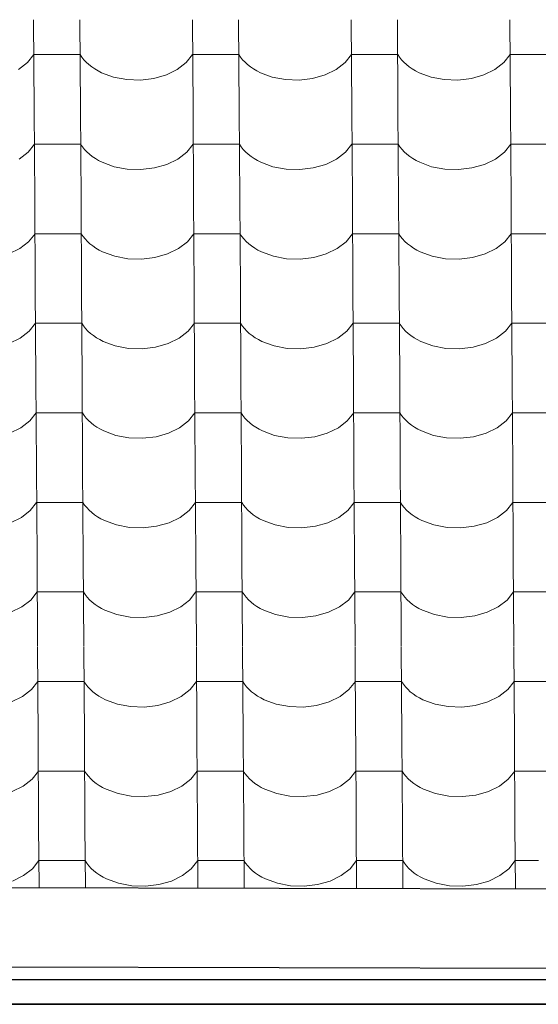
# Model space of a CAD drawing. Header units: millimetres. Extents: x -29001 to 109416, y -1251 to 13451.
# Tile 96 of 163: x -10606 to -10067, y 6987 to 8009. Entities that reach past the tile are written whole.
import ezdxf

# ---------------------------------------------------------------- set-up
doc = ezdxf.new("R2010")
doc.units = ezdxf.units.MM
doc.header["$MEASUREMENT"] = 0
for name, color, linetype in [('POHLED JIŽNÍ_1_Konstrukce - nosné', 7, 'Continuous'), ('POHLED JIŽNÍ_1_Nové_Konstrukce - krov', 7, 'Continuous'), ('POHLED JIŽNÍ_1_Nové_Konstrukce - střechy a skořepiny', 7, 'Continuous'), ('POHLED JIŽNÍ_1_Nové_Konstrukce - římsy', 7, 'Continuous'), ('POHLED JIŽNÍ_1_Nové_Výplně - Povrchové', 7, 'Continuous')]:
    doc.layers.add(name, color=color, linetype=linetype)

# ---------------------------------------------------------------- blocks, each defined once
blk = doc.blocks.new('*X1', base_point=(-31394.7, -25864.9))
at = {"layer": 'POHLED JIŽNÍ_1_Nové_Výplně - Povrchové', "color": 21, "linetype": 'Continuous', "lineweight": 20, "true_color": 0xffaaaa}
for p, q in [((-10591.4, 8009), (-10590.8, 7916.3)), ((-10543.4, 8009), (-10542.8, 7916.3)), ((-10426.4, 8009), (-10425.8, 7916.3)), ((-10378.4, 8009), (-10377.8, 7916.3)), ((-10261.4, 8009), (-10260.8, 7916.3)), ((-10213.4, 8009), (-10212.8, 7916.3)), ((-10096.4, 8009), (-10095.8, 7916.3)), ((-10597.8, 7964.5), (-10591.2, 7972.8)), ((-10567.2, 7972.8), (-10591.2, 7972.8)), ((-10543.1, 7972.8), (-10567.2, 7972.8)), ((-10543.1, 7972.8), (-10541.3, 7970.1)), ((-10541.3, 7970.1), (-10539.2, 7967.4)), ((-10539.2, 7967.4), (-10536.7, 7964.8)), ((-10536.7, 7964.8), (-10534, 7962.3)), ((-10432.8, 7964.5), (-10426.2, 7972.8)), ((-10402.2, 7972.8), (-10426.2, 7972.8)), ((-10378.1, 7972.8), (-10402.2, 7972.8)), ((-10378.1, 7972.8), (-10376.3, 7970.1)), ((-10376.3, 7970.1), (-10374.2, 7967.4)), ((-10374.2, 7967.4), (-10371.7, 7964.8)), ((-10371.7, 7964.8), (-10369, 7962.3)), ((-10267.8, 7964.5), (-10261.2, 7972.8)), ((-10237.2, 7972.8), (-10261.2, 7972.8)), ((-10213.1, 7972.8), (-10237.2, 7972.8)), ((-10213.1, 7972.8), (-10211.3, 7970.1)), ((-10211.3, 7970.1), (-10209.2, 7967.4)), ((-10209.2, 7967.4), (-10206.7, 7964.8)), ((-10206.7, 7964.8), (-10204, 7962.3)), ((-10102.8, 7964.5), (-10096.2, 7972.8)), ((-10072.2, 7972.8), (-10096.2, 7972.8)), ((-10048.1, 7972.8), (-10072.2, 7972.8)), ((-10607, 7957.3), (-10597.8, 7964.5)), ((-10534, 7962.3), (-10531.1, 7960)), ((-10531.1, 7960), (-10527.9, 7957.8)), ((-10527.9, 7957.8), (-10524.5, 7955.8)), ((-10524.5, 7955.8), (-10520.8, 7953.9)), ((-10453.5, 7951.7), (-10442.1, 7957.3)), ((-10442.1, 7957.3), (-10432.8, 7964.5)), ((-10369, 7962.3), (-10366.1, 7960)), ((-10366.1, 7960), (-10362.9, 7957.8)), ((-10362.9, 7957.8), (-10359.5, 7955.8)), ((-10359.5, 7955.8), (-10355.8, 7953.9)), ((-10288.5, 7951.7), (-10277.1, 7957.3)), ((-10277.1, 7957.3), (-10267.8, 7964.5)), ((-10204, 7962.3), (-10201.1, 7960)), ((-10201.1, 7960), (-10197.9, 7957.8)), ((-10197.9, 7957.8), (-10194.5, 7955.8)), ((-10194.5, 7955.8), (-10190.8, 7953.9)), ((-10123.5, 7951.7), (-10112.1, 7957.3)), ((-10112.1, 7957.3), (-10102.8, 7964.5)), ((-10520.8, 7953.9), (-10508.4, 7949.4)), ((-10508.4, 7949.4), (-10494.7, 7946.8)), ((-10494.7, 7946.8), (-10480.5, 7946.3)), ((-10480.5, 7946.3), (-10466.5, 7948)), ((-10466.5, 7948), (-10453.5, 7951.7)), ((-10355.8, 7953.9), (-10343.4, 7949.4)), ((-10343.4, 7949.4), (-10329.7, 7946.8)), ((-10329.7, 7946.8), (-10315.5, 7946.3)), ((-10315.5, 7946.3), (-10301.5, 7948)), ((-10301.5, 7948), (-10288.5, 7951.7)), ((-10190.8, 7953.9), (-10178.4, 7949.4)), ((-10178.4, 7949.4), (-10164.7, 7946.8)), ((-10164.7, 7946.8), (-10150.5, 7946.3)), ((-10150.5, 7946.3), (-10136.5, 7948)), ((-10136.5, 7948), (-10123.5, 7951.7)), ((-10590.8, 7916), (-10590.2, 7823.3)), ((-10542.8, 7916), (-10542.2, 7823.3)), ((-10425.8, 7916), (-10425.2, 7823.3)), ((-10377.8, 7916), (-10377.2, 7823.3)), ((-10260.8, 7916), (-10260.2, 7823.3)), ((-10212.8, 7916), (-10212.2, 7823.3)), ((-10095.8, 7916), (-10095.2, 7823.3)), ((-10597.2, 7871.4), (-10590.6, 7879.8)), ((-10566.6, 7879.8), (-10590.6, 7879.8)), ((-10542.6, 7879.8), (-10566.6, 7879.8)), ((-10542.6, 7879.8), (-10540.7, 7877)), ((-10540.7, 7877), (-10538.6, 7874.3)), ((-10538.6, 7874.3), (-10536.2, 7871.8)), ((-10432.2, 7871.4), (-10425.6, 7879.8)), ((-10401.6, 7879.8), (-10425.6, 7879.8)), ((-10377.6, 7879.8), (-10401.6, 7879.8)), ((-10377.6, 7879.8), (-10375.7, 7877)), ((-10375.7, 7877), (-10373.6, 7874.3)), ((-10373.6, 7874.3), (-10371.2, 7871.8)), ((-10267.2, 7871.4), (-10260.6, 7879.8)), ((-10236.6, 7879.8), (-10260.6, 7879.8)), ((-10212.6, 7879.8), (-10236.6, 7879.8)), ((-10212.6, 7879.8), (-10210.7, 7877)), ((-10210.7, 7877), (-10208.6, 7874.3)), ((-10208.6, 7874.3), (-10206.2, 7871.8)), ((-10102.2, 7871.4), (-10095.6, 7879.8)), ((-10071.6, 7879.8), (-10095.6, 7879.8)), ((-10047.6, 7879.8), (-10071.6, 7879.8)), ((-10606.5, 7864.3), (-10597.2, 7871.4)), ((-10536.2, 7871.8), (-10533.5, 7869.3)), ((-10533.5, 7869.3), (-10530.5, 7867)), ((-10530.5, 7867), (-10527.3, 7864.8)), ((-10527.3, 7864.8), (-10523.9, 7862.8)), ((-10523.9, 7862.8), (-10520.2, 7860.9)), ((-10452.9, 7858.7), (-10441.5, 7864.3)), ((-10441.5, 7864.3), (-10432.2, 7871.4)), ((-10371.2, 7871.8), (-10368.5, 7869.3)), ((-10368.5, 7869.3), (-10365.5, 7867)), ((-10365.5, 7867), (-10362.3, 7864.8)), ((-10362.3, 7864.8), (-10358.9, 7862.8)), ((-10358.9, 7862.8), (-10355.2, 7860.9)), ((-10287.9, 7858.7), (-10276.5, 7864.3)), ((-10276.5, 7864.3), (-10267.2, 7871.4)), ((-10206.2, 7871.8), (-10203.5, 7869.3)), ((-10203.5, 7869.3), (-10200.5, 7867)), ((-10200.5, 7867), (-10197.3, 7864.8)), ((-10197.3, 7864.8), (-10193.9, 7862.8)), ((-10193.9, 7862.8), (-10190.2, 7860.9)), ((-10122.9, 7858.7), (-10111.5, 7864.3)), ((-10111.5, 7864.3), (-10102.2, 7871.4)), ((-10520.2, 7860.9), (-10507.8, 7856.3)), ((-10507.8, 7856.3), (-10494.1, 7853.8)), ((-10494.1, 7853.8), (-10479.9, 7853.3)), ((-10479.9, 7853.3), (-10465.9, 7855)), ((-10465.9, 7855), (-10452.9, 7858.7)), ((-10355.2, 7860.9), (-10342.8, 7856.3)), ((-10342.8, 7856.3), (-10329.1, 7853.8)), ((-10329.1, 7853.8), (-10314.9, 7853.3)), ((-10314.9, 7853.3), (-10301, 7855)), ((-10301, 7855), (-10287.9, 7858.7)), ((-10190.2, 7860.9), (-10177.8, 7856.3)), ((-10177.8, 7856.3), (-10164.1, 7853.8)), ((-10164.1, 7853.8), (-10149.9, 7853.3)), ((-10149.9, 7853.3), (-10136, 7855)), ((-10136, 7855), (-10122.9, 7858.7)), ((-10590.2, 7823), (-10589.7, 7730.3)), ((-10542.2, 7823), (-10541.6, 7730.3)), ((-10425.2, 7823), (-10424.7, 7730.3)), ((-10377.2, 7823), (-10376.6, 7730.3)), ((-10260.2, 7823), (-10259.7, 7730.3)), ((-10212.2, 7823), (-10211.6, 7730.3)), ((-10095.2, 7823), (-10094.7, 7730.3)), ((-10596.6, 7778.4), (-10590, 7786.8)), ((-10566, 7786.8), (-10590, 7786.8)), ((-10542, 7786.8), (-10566, 7786.8)), ((-10542, 7786.8), (-10540.1, 7784)), ((-10540.1, 7784), (-10538, 7781.3)), ((-10538, 7781.3), (-10535.6, 7778.7)), ((-10431.6, 7778.4), (-10425, 7786.8)), ((-10401, 7786.8), (-10425, 7786.8)), ((-10377, 7786.8), (-10401, 7786.8)), ((-10377, 7786.8), (-10375.1, 7784)), ((-10375.1, 7784), (-10373, 7781.3)), ((-10373, 7781.3), (-10370.6, 7778.7)), ((-10266.6, 7778.4), (-10260, 7786.8)), ((-10236, 7786.8), (-10260, 7786.8)), ((-10212, 7786.8), (-10236, 7786.8)), ((-10212, 7786.8), (-10210.1, 7784)), ((-10210.1, 7784), (-10208, 7781.3)), ((-10208, 7781.3), (-10205.6, 7778.7)), ((-10101.6, 7778.4), (-10095, 7786.8)), ((-10071, 7786.8), (-10095, 7786.8)), ((-10047, 7786.8), (-10071, 7786.8)), ((-10617.3, 7765.7), (-10605.9, 7771.3)), ((-10605.9, 7771.3), (-10596.6, 7778.4)), ((-10535.6, 7778.7), (-10532.9, 7776.3)), ((-10532.9, 7776.3), (-10529.9, 7774)), ((-10529.9, 7774), (-10526.7, 7771.8)), ((-10526.7, 7771.8), (-10523.3, 7769.8)), ((-10452.3, 7765.7), (-10440.9, 7771.3)), ((-10440.9, 7771.3), (-10431.6, 7778.4)), ((-10370.6, 7778.7), (-10367.9, 7776.3)), ((-10367.9, 7776.3), (-10364.9, 7774)), ((-10364.9, 7774), (-10361.7, 7771.8)), ((-10361.7, 7771.8), (-10358.3, 7769.8)), ((-10287.3, 7765.7), (-10275.9, 7771.3)), ((-10275.9, 7771.3), (-10266.6, 7778.4)), ((-10205.6, 7778.7), (-10202.9, 7776.3)), ((-10202.9, 7776.3), (-10199.9, 7774)), ((-10199.9, 7774), (-10196.7, 7771.8)), ((-10196.7, 7771.8), (-10193.3, 7769.8)), ((-10122.3, 7765.7), (-10110.9, 7771.3)), ((-10110.9, 7771.3), (-10101.6, 7778.4)), ((-10523.3, 7769.8), (-10519.7, 7767.9)), ((-10519.7, 7767.9), (-10507.2, 7763.3)), ((-10507.2, 7763.3), (-10493.5, 7760.8)), ((-10493.5, 7760.8), (-10479.3, 7760.3)), ((-10479.3, 7760.3), (-10465.4, 7762)), ((-10465.4, 7762), (-10452.3, 7765.7)), ((-10358.3, 7769.8), (-10354.7, 7767.9)), ((-10354.7, 7767.9), (-10342.2, 7763.3)), ((-10342.2, 7763.3), (-10328.5, 7760.8)), ((-10328.5, 7760.8), (-10314.3, 7760.3)), ((-10314.3, 7760.3), (-10300.4, 7762)), ((-10300.4, 7762), (-10287.3, 7765.7)), ((-10193.3, 7769.8), (-10189.7, 7767.9)), ((-10189.7, 7767.9), (-10177.2, 7763.3)), ((-10177.2, 7763.3), (-10163.5, 7760.8)), ((-10163.5, 7760.8), (-10149.3, 7760.3)), ((-10149.3, 7760.3), (-10135.4, 7762)), ((-10135.4, 7762), (-10122.3, 7765.7)), ((-10589.7, 7730), (-10589.1, 7637.3)), ((-10541.6, 7730), (-10541, 7637.3)), ((-10424.7, 7730), (-10424.1, 7637.3)), ((-10376.6, 7730), (-10376, 7637.3)), ((-10259.7, 7730), (-10259.1, 7637.3)), ((-10211.6, 7730), (-10211, 7637.3)), ((-10094.7, 7730), (-10094.1, 7637.3)), ((-10596, 7685.4), (-10589.4, 7693.8)), ((-10565.4, 7693.8), (-10589.4, 7693.8)), ((-10541.4, 7693.8), (-10565.4, 7693.8)), ((-10541.4, 7693.8), (-10539.5, 7691)), ((-10539.5, 7691), (-10537.4, 7688.3)), ((-10431, 7685.4), (-10424.4, 7693.8)), ((-10400.4, 7693.8), (-10424.4, 7693.8)), ((-10376.4, 7693.8), (-10400.4, 7693.8)), ((-10376.4, 7693.8), (-10374.6, 7691)), ((-10374.6, 7691), (-10372.4, 7688.3)), ((-10266, 7685.4), (-10259.4, 7693.8)), ((-10235.4, 7693.8), (-10259.4, 7693.8)), ((-10211.4, 7693.8), (-10235.4, 7693.8)), ((-10211.4, 7693.8), (-10209.6, 7691)), ((-10209.6, 7691), (-10207.4, 7688.3)), ((-10101, 7685.4), (-10094.4, 7693.8)), ((-10070.4, 7693.8), (-10094.4, 7693.8)), ((-10046.4, 7693.8), (-10070.4, 7693.8)), ((-10605.3, 7678.3), (-10596, 7685.4)), ((-10537.4, 7688.3), (-10535, 7685.7)), ((-10535, 7685.7), (-10532.3, 7683.3)), ((-10532.3, 7683.3), (-10529.3, 7680.9)), ((-10529.3, 7680.9), (-10526.1, 7678.8)), ((-10526.1, 7678.8), (-10522.7, 7676.8)), ((-10440.3, 7678.3), (-10431, 7685.4)), ((-10372.4, 7688.3), (-10370, 7685.7)), ((-10370, 7685.7), (-10367.3, 7683.3)), ((-10367.3, 7683.3), (-10364.3, 7680.9)), ((-10364.3, 7680.9), (-10361.1, 7678.8)), ((-10361.1, 7678.8), (-10357.7, 7676.8)), ((-10275.3, 7678.3), (-10266, 7685.4)), ((-10207.4, 7688.3), (-10205, 7685.7)), ((-10205, 7685.7), (-10202.3, 7683.3)), ((-10202.3, 7683.3), (-10199.3, 7680.9)), ((-10199.3, 7680.9), (-10196.1, 7678.8)), ((-10196.1, 7678.8), (-10192.7, 7676.8)), ((-10110.3, 7678.3), (-10101, 7685.4)), ((-10616.7, 7672.7), (-10605.3, 7678.3)), ((-10522.7, 7676.8), (-10519.1, 7674.9)), ((-10519.1, 7674.9), (-10506.6, 7670.3)), ((-10506.6, 7670.3), (-10492.9, 7667.7)), ((-10478.8, 7667.3), (-10464.8, 7668.9)), ((-10464.8, 7668.9), (-10451.7, 7672.7)), ((-10451.7, 7672.7), (-10440.3, 7678.3)), ((-10357.7, 7676.8), (-10354.1, 7674.9)), ((-10354.1, 7674.9), (-10341.6, 7670.3)), ((-10341.6, 7670.3), (-10327.9, 7667.7)), ((-10313.8, 7667.3), (-10299.8, 7668.9)), ((-10299.8, 7668.9), (-10286.8, 7672.7)), ((-10286.8, 7672.7), (-10275.3, 7678.3)), ((-10192.7, 7676.8), (-10189.1, 7674.9)), ((-10189.1, 7674.9), (-10176.6, 7670.3)), ((-10176.6, 7670.3), (-10162.9, 7667.7)), ((-10148.8, 7667.3), (-10134.8, 7668.9)), ((-10134.8, 7668.9), (-10121.8, 7672.7)), ((-10121.8, 7672.7), (-10110.3, 7678.3)), ((-10492.9, 7667.7), (-10478.8, 7667.3)), ((-10327.9, 7667.7), (-10313.8, 7667.3)), ((-10162.9, 7667.7), (-10148.8, 7667.3)), ((-10589.1, 7637), (-10588.5, 7544.3)), ((-10541, 7637), (-10540.5, 7544.3)), ((-10424.1, 7637), (-10423.5, 7544.3)), ((-10376, 7637), (-10375.5, 7544.3)), ((-10259.1, 7637), (-10258.5, 7544.3)), ((-10211, 7637), (-10210.5, 7544.3)), ((-10094.1, 7637), (-10093.5, 7544.3)), ((-10595.5, 7592.4), (-10588.8, 7600.8)), ((-10564.8, 7600.8), (-10588.8, 7600.8)), ((-10540.8, 7600.8), (-10564.8, 7600.8)), ((-10540.8, 7600.8), (-10539, 7598)), ((-10539, 7598), (-10536.8, 7595.3)), ((-10430.5, 7592.4), (-10423.8, 7600.8)), ((-10399.8, 7600.8), (-10423.8, 7600.8)), ((-10375.8, 7600.8), (-10399.8, 7600.8)), ((-10375.8, 7600.8), (-10374, 7598)), ((-10374, 7598), (-10371.8, 7595.3)), ((-10265.5, 7592.4), (-10258.8, 7600.8)), ((-10234.8, 7600.8), (-10258.8, 7600.8)), ((-10210.8, 7600.8), (-10234.8, 7600.8)), ((-10210.8, 7600.8), (-10209, 7598)), ((-10209, 7598), (-10206.8, 7595.3)), ((-10100.5, 7592.4), (-10093.9, 7600.8)), ((-10069.8, 7600.8), (-10093.9, 7600.8)), ((-10045.8, 7600.8), (-10069.8, 7600.8)), ((-10604.7, 7585.2), (-10595.5, 7592.4)), ((-10536.8, 7595.3), (-10534.4, 7592.7)), ((-10534.4, 7592.7), (-10531.7, 7590.3)), ((-10531.7, 7590.3), (-10528.8, 7587.9)), ((-10528.8, 7587.9), (-10525.6, 7585.8)), ((-10439.7, 7585.2), (-10430.5, 7592.4)), ((-10371.8, 7595.3), (-10369.4, 7592.7)), ((-10369.4, 7592.7), (-10366.7, 7590.3)), ((-10366.7, 7590.3), (-10363.8, 7587.9)), ((-10363.8, 7587.9), (-10360.6, 7585.8)), ((-10274.7, 7585.2), (-10265.5, 7592.4)), ((-10206.8, 7595.3), (-10204.4, 7592.7)), ((-10204.4, 7592.7), (-10201.7, 7590.3)), ((-10201.7, 7590.3), (-10198.8, 7587.9)), ((-10198.8, 7587.9), (-10195.6, 7585.8)), ((-10109.7, 7585.2), (-10100.5, 7592.4)), ((-10616.2, 7579.7), (-10604.7, 7585.2)), ((-10525.6, 7585.8), (-10522.1, 7583.7)), ((-10522.1, 7583.7), (-10518.5, 7581.9)), ((-10518.5, 7581.9), (-10506, 7577.3)), ((-10506, 7577.3), (-10492.4, 7574.7)), ((-10464.2, 7575.9), (-10451.2, 7579.7)), ((-10451.2, 7579.7), (-10439.7, 7585.2)), ((-10360.6, 7585.8), (-10357.1, 7583.7)), ((-10357.1, 7583.7), (-10353.5, 7581.9)), ((-10353.5, 7581.9), (-10341, 7577.3)), ((-10341, 7577.3), (-10327.4, 7574.7)), ((-10299.2, 7575.9), (-10286.2, 7579.7)), ((-10286.2, 7579.7), (-10274.7, 7585.2)), ((-10195.6, 7585.8), (-10192.1, 7583.7)), ((-10192.1, 7583.7), (-10188.5, 7581.9)), ((-10188.5, 7581.9), (-10176, 7577.3)), ((-10176, 7577.3), (-10162.4, 7574.7)), ((-10134.2, 7575.9), (-10121.2, 7579.7)), ((-10121.2, 7579.7), (-10109.7, 7585.2)), ((-10492.4, 7574.7), (-10478.2, 7574.3)), ((-10478.2, 7574.3), (-10464.2, 7575.9)), ((-10327.4, 7574.7), (-10313.2, 7574.3)), ((-10313.2, 7574.3), (-10299.2, 7575.9)), ((-10162.4, 7574.7), (-10148.2, 7574.3)), ((-10148.2, 7574.3), (-10134.2, 7575.9)), ((-10588.5, 7544), (-10587.9, 7451.3)), ((-10540.5, 7544), (-10539.9, 7451.3)), ((-10423.5, 7544), (-10422.9, 7451.3)), ((-10375.5, 7544), (-10374.9, 7451.3)), ((-10258.5, 7544), (-10257.9, 7451.3)), ((-10210.5, 7544), (-10209.9, 7451.3)), ((-10093.5, 7544), (-10092.9, 7451.3)), ((-10594.9, 7499.4), (-10588.3, 7507.8)), ((-10564.2, 7507.8), (-10588.3, 7507.8)), ((-10540.2, 7507.8), (-10564.2, 7507.8)), ((-10540.2, 7507.8), (-10538.4, 7505)), ((-10538.4, 7505), (-10536.2, 7502.3)), ((-10429.9, 7499.4), (-10423.3, 7507.8)), ((-10399.2, 7507.8), (-10423.3, 7507.8)), ((-10375.2, 7507.8), (-10399.2, 7507.8)), ((-10375.2, 7507.8), (-10373.4, 7505)), ((-10373.4, 7505), (-10371.3, 7502.3)), ((-10264.9, 7499.4), (-10258.3, 7507.8)), ((-10234.2, 7507.8), (-10258.3, 7507.8)), ((-10210.2, 7507.8), (-10234.2, 7507.8)), ((-10210.2, 7507.8), (-10208.4, 7505)), ((-10208.4, 7505), (-10206.3, 7502.3)), ((-10099.9, 7499.4), (-10093.3, 7507.8)), ((-10069.3, 7507.8), (-10093.3, 7507.8)), ((-10045.2, 7507.8), (-10069.3, 7507.8)), ((-10604.1, 7492.2), (-10594.9, 7499.4)), ((-10536.2, 7502.3), (-10533.8, 7499.7)), ((-10533.8, 7499.7), (-10531.1, 7497.3)), ((-10531.1, 7497.3), (-10528.2, 7494.9)), ((-10528.2, 7494.9), (-10525, 7492.8)), ((-10439.1, 7492.2), (-10429.9, 7499.4)), ((-10371.3, 7502.3), (-10368.8, 7499.7)), ((-10368.8, 7499.7), (-10366.1, 7497.3)), ((-10366.1, 7497.3), (-10363.2, 7494.9)), ((-10363.2, 7494.9), (-10360, 7492.8)), ((-10274.1, 7492.2), (-10264.9, 7499.4)), ((-10206.3, 7502.3), (-10203.8, 7499.7)), ((-10203.8, 7499.7), (-10201.1, 7497.3)), ((-10201.1, 7497.3), (-10198.2, 7494.9)), ((-10198.2, 7494.9), (-10195, 7492.8)), ((-10109.2, 7492.2), (-10099.9, 7499.4)), ((-10615.6, 7486.6), (-10604.1, 7492.2)), ((-10525, 7492.8), (-10521.5, 7490.7)), ((-10521.5, 7490.7), (-10517.9, 7488.9)), ((-10517.9, 7488.9), (-10505.4, 7484.3)), ((-10505.4, 7484.3), (-10491.8, 7481.7)), ((-10463.6, 7482.9), (-10450.6, 7486.6)), ((-10450.6, 7486.6), (-10439.1, 7492.2)), ((-10360, 7492.8), (-10356.6, 7490.7)), ((-10356.6, 7490.7), (-10352.9, 7488.9)), ((-10352.9, 7488.9), (-10340.4, 7484.3)), ((-10340.4, 7484.3), (-10326.8, 7481.7)), ((-10298.6, 7482.9), (-10285.6, 7486.6)), ((-10285.6, 7486.6), (-10274.1, 7492.2)), ((-10195, 7492.8), (-10191.6, 7490.7)), ((-10191.6, 7490.7), (-10187.9, 7488.9)), ((-10187.9, 7488.9), (-10175.4, 7484.3)), ((-10175.4, 7484.3), (-10161.8, 7481.7)), ((-10133.6, 7482.9), (-10120.6, 7486.6)), ((-10120.6, 7486.6), (-10109.2, 7492.2)), ((-10491.8, 7481.7), (-10477.6, 7481.3)), ((-10477.6, 7481.3), (-10463.6, 7482.9)), ((-10326.8, 7481.7), (-10312.6, 7481.3)), ((-10312.6, 7481.3), (-10298.6, 7482.9)), ((-10161.8, 7481.7), (-10147.6, 7481.3)), ((-10147.6, 7481.3), (-10133.6, 7482.9)), ((-10587.9, 7450.9), (-10587.3, 7358.3)), ((-10539.9, 7450.9), (-10539.3, 7358.3)), ((-10422.9, 7450.9), (-10422.3, 7358.3)), ((-10374.9, 7450.9), (-10374.3, 7358.3)), ((-10257.9, 7450.9), (-10257.3, 7358.3)), ((-10209.9, 7450.9), (-10209.3, 7358.3)), ((-10092.9, 7450.9), (-10092.3, 7358.3)), ((-10594.3, 7406.4), (-10587.7, 7414.8)), ((-10563.7, 7414.8), (-10587.7, 7414.8)), ((-10539.6, 7414.8), (-10563.7, 7414.8)), ((-10539.6, 7414.8), (-10537.8, 7412)), ((-10429.3, 7406.4), (-10422.7, 7414.8)), ((-10398.7, 7414.8), (-10422.7, 7414.8)), ((-10374.6, 7414.8), (-10398.7, 7414.8)), ((-10374.6, 7414.8), (-10372.8, 7412)), ((-10264.3, 7406.4), (-10257.7, 7414.8)), ((-10233.7, 7414.8), (-10257.7, 7414.8)), ((-10209.7, 7414.8), (-10233.7, 7414.8)), ((-10209.7, 7414.8), (-10207.8, 7412)), ((-10099.3, 7406.4), (-10092.7, 7414.8)), ((-10068.7, 7414.8), (-10092.7, 7414.8)), ((-10044.7, 7414.8), (-10068.7, 7414.8)), ((-10603.6, 7399.2), (-10594.3, 7406.4)), ((-10537.8, 7412), (-10535.7, 7409.3)), ((-10535.7, 7409.3), (-10533.2, 7406.7)), ((-10533.2, 7406.7), (-10530.5, 7404.2)), ((-10530.5, 7404.2), (-10527.6, 7401.9)), ((-10438.6, 7399.2), (-10429.3, 7406.4)), ((-10372.8, 7412), (-10370.7, 7409.3)), ((-10370.7, 7409.3), (-10368.2, 7406.7)), ((-10368.2, 7406.7), (-10365.5, 7404.2)), ((-10365.5, 7404.2), (-10362.6, 7401.9)), ((-10273.6, 7399.2), (-10264.3, 7406.4)), ((-10207.8, 7412), (-10205.7, 7409.3)), ((-10205.7, 7409.3), (-10203.2, 7406.7)), ((-10203.2, 7406.7), (-10200.6, 7404.2)), ((-10200.6, 7404.2), (-10197.6, 7401.9)), ((-10108.6, 7399.2), (-10099.3, 7406.4)), ((-10615, 7393.6), (-10603.6, 7399.2)), ((-10527.6, 7401.9), (-10524.4, 7399.7)), ((-10524.4, 7399.7), (-10521, 7397.7)), ((-10521, 7397.7), (-10517.3, 7395.9)), ((-10517.3, 7395.9), (-10504.9, 7391.3)), ((-10463, 7389.9), (-10450, 7393.6)), ((-10450, 7393.6), (-10438.6, 7399.2)), ((-10362.6, 7401.9), (-10359.4, 7399.7)), ((-10359.4, 7399.7), (-10356, 7397.7)), ((-10356, 7397.7), (-10352.3, 7395.9)), ((-10352.3, 7395.9), (-10339.9, 7391.3)), ((-10298, 7389.9), (-10285, 7393.6)), ((-10285, 7393.6), (-10273.6, 7399.2)), ((-10197.6, 7401.9), (-10194.4, 7399.7)), ((-10194.4, 7399.7), (-10191, 7397.7)), ((-10191, 7397.7), (-10187.3, 7395.9)), ((-10187.3, 7395.9), (-10174.9, 7391.3)), ((-10133, 7389.9), (-10120, 7393.6)), ((-10120, 7393.6), (-10108.6, 7399.2)), ((-10504.9, 7391.3), (-10491.2, 7388.7)), ((-10491.2, 7388.7), (-10477, 7388.2)), ((-10477, 7388.2), (-10463, 7389.9)), ((-10339.9, 7391.3), (-10326.2, 7388.7)), ((-10326.2, 7388.7), (-10312, 7388.2)), ((-10312, 7388.2), (-10298, 7389.9)), ((-10174.9, 7391.3), (-10161.2, 7388.7)), ((-10161.2, 7388.7), (-10147, 7388.2)), ((-10147, 7388.2), (-10133, 7389.9)), ((-10587.3, 7357.9), (-10586.7, 7265.3)), ((-10539.3, 7357.9), (-10538.7, 7265.3)), ((-10422.3, 7357.9), (-10421.7, 7265.3)), ((-10374.3, 7357.9), (-10373.7, 7265.3)), ((-10257.3, 7357.9), (-10256.8, 7265.3)), ((-10209.3, 7357.9), (-10208.7, 7265.3)), ((-10092.3, 7357.9), (-10091.8, 7265.3)), ((-10593.7, 7313.4), (-10587.1, 7321.8)), ((-10563.1, 7321.8), (-10587.1, 7321.8)), ((-10539.1, 7321.8), (-10563.1, 7321.8)), ((-10539.1, 7321.8), (-10537.2, 7319)), ((-10428.7, 7313.4), (-10422.1, 7321.8)), ((-10398.1, 7321.8), (-10422.1, 7321.8)), ((-10374.1, 7321.8), (-10398.1, 7321.8)), ((-10374.1, 7321.8), (-10372.2, 7319)), ((-10263.7, 7313.4), (-10257.1, 7321.8)), ((-10233.1, 7321.8), (-10257.1, 7321.8)), ((-10209.1, 7321.8), (-10233.1, 7321.8)), ((-10209.1, 7321.8), (-10207.2, 7319)), ((-10098.7, 7313.4), (-10092.1, 7321.8)), ((-10068.1, 7321.8), (-10092.1, 7321.8)), ((-10044.1, 7321.8), (-10068.1, 7321.8)), ((-10603, 7306.2), (-10593.7, 7313.4)), ((-10537.2, 7319), (-10535.1, 7316.3)), ((-10535.1, 7316.3), (-10532.7, 7313.7)), ((-10532.7, 7313.7), (-10530, 7311.2)), ((-10530, 7311.2), (-10527, 7308.9)), ((-10438, 7306.2), (-10428.7, 7313.4)), ((-10372.2, 7319), (-10370.1, 7316.3)), ((-10370.1, 7316.3), (-10367.7, 7313.7)), ((-10367.7, 7313.7), (-10365, 7311.2)), ((-10365, 7311.2), (-10362, 7308.9)), ((-10273, 7306.2), (-10263.7, 7313.4)), ((-10207.2, 7319), (-10205.1, 7316.3)), ((-10205.1, 7316.3), (-10202.7, 7313.7)), ((-10202.7, 7313.7), (-10200, 7311.2)), ((-10200, 7311.2), (-10197, 7308.9)), ((-10108, 7306.2), (-10098.7, 7313.4)), ((-10614.4, 7300.6), (-10603, 7306.2)), ((-10527, 7308.9), (-10523.8, 7306.7)), ((-10523.8, 7306.7), (-10520.4, 7304.7)), ((-10520.4, 7304.7), (-10516.8, 7302.9)), ((-10516.8, 7302.9), (-10504.3, 7298.3)), ((-10462.5, 7296.9), (-10449.4, 7300.6)), ((-10449.4, 7300.6), (-10438, 7306.2)), ((-10362, 7308.9), (-10358.8, 7306.7)), ((-10358.8, 7306.7), (-10355.4, 7304.7)), ((-10355.4, 7304.7), (-10351.8, 7302.9)), ((-10351.8, 7302.9), (-10339.3, 7298.3)), ((-10297.5, 7296.9), (-10284.4, 7300.6)), ((-10284.4, 7300.6), (-10273, 7306.2)), ((-10197, 7308.9), (-10193.8, 7306.7)), ((-10193.8, 7306.7), (-10190.4, 7304.7)), ((-10190.4, 7304.7), (-10186.8, 7302.9)), ((-10186.8, 7302.9), (-10174.3, 7298.3)), ((-10132.5, 7296.9), (-10119.4, 7300.6)), ((-10119.4, 7300.6), (-10108, 7306.2)), ((-10504.3, 7298.3), (-10490.6, 7295.7)), ((-10490.6, 7295.7), (-10476.4, 7295.2)), ((-10476.4, 7295.2), (-10462.5, 7296.9)), ((-10339.3, 7298.3), (-10325.6, 7295.7)), ((-10325.6, 7295.7), (-10311.4, 7295.2)), ((-10311.4, 7295.2), (-10297.5, 7296.9)), ((-10174.3, 7298.3), (-10160.6, 7295.7)), ((-10160.6, 7295.7), (-10146.4, 7295.2)), ((-10146.4, 7295.2), (-10132.5, 7296.9)), ((-10586.7, 7264.9), (-10586.2, 7172.3)), ((-10538.7, 7264.9), (-10538.1, 7172.3)), ((-10421.7, 7264.9), (-10421.2, 7172.3)), ((-10373.7, 7264.9), (-10373.1, 7172.3)), ((-10256.7, 7264.9), (-10256.2, 7172.3)), ((-10208.7, 7264.9), (-10208.1, 7172.3)), ((-10091.8, 7264.9), (-10091.2, 7172.3)), ((-10593.1, 7220.4), (-10586.5, 7228.8)), ((-10562.5, 7228.8), (-10586.5, 7228.8)), ((-10538.5, 7228.8), (-10562.5, 7228.8)), ((-10538.5, 7228.8), (-10536.6, 7226)), ((-10428.1, 7220.4), (-10421.5, 7228.8)), ((-10397.5, 7228.8), (-10421.5, 7228.8)), ((-10373.5, 7228.8), (-10397.5, 7228.8)), ((-10373.5, 7228.8), (-10371.6, 7226)), ((-10263.1, 7220.4), (-10256.5, 7228.8)), ((-10232.5, 7228.8), (-10256.5, 7228.8)), ((-10208.5, 7228.8), (-10232.5, 7228.8)), ((-10208.5, 7228.8), (-10206.6, 7226)), ((-10098.1, 7220.4), (-10091.5, 7228.8)), ((-10067.5, 7228.8), (-10091.5, 7228.8)), ((-10043.5, 7228.8), (-10067.5, 7228.8)), ((-10602.4, 7213.2), (-10593.1, 7220.4)), ((-10536.6, 7226), (-10534.5, 7223.3)), ((-10534.5, 7223.3), (-10532.1, 7220.7)), ((-10532.1, 7220.7), (-10529.4, 7218.2)), ((-10437.4, 7213.2), (-10428.1, 7220.4)), ((-10371.6, 7226), (-10369.5, 7223.3)), ((-10369.5, 7223.3), (-10367.1, 7220.7)), ((-10367.1, 7220.7), (-10364.4, 7218.2)), ((-10272.4, 7213.2), (-10263.1, 7220.4)), ((-10206.6, 7226), (-10204.5, 7223.3)), ((-10204.5, 7223.3), (-10202.1, 7220.7)), ((-10202.1, 7220.7), (-10199.4, 7218.2)), ((-10107.4, 7213.2), (-10098.1, 7220.4)), ((-10613.8, 7207.6), (-10602.4, 7213.2)), ((-10529.4, 7218.2), (-10526.4, 7215.9)), ((-10526.4, 7215.9), (-10523.2, 7213.7)), ((-10523.2, 7213.7), (-10519.8, 7211.7)), ((-10519.8, 7211.7), (-10516.2, 7209.9)), ((-10516.2, 7209.9), (-10503.7, 7205.3)), ((-10448.8, 7207.6), (-10437.4, 7213.2)), ((-10364.4, 7218.2), (-10361.4, 7215.9)), ((-10361.4, 7215.9), (-10358.2, 7213.7)), ((-10358.2, 7213.7), (-10354.8, 7211.7)), ((-10354.8, 7211.7), (-10351.2, 7209.9)), ((-10351.2, 7209.9), (-10338.7, 7205.3)), ((-10283.8, 7207.6), (-10272.4, 7213.2)), ((-10199.4, 7218.2), (-10196.4, 7215.9)), ((-10196.4, 7215.9), (-10193.2, 7213.7)), ((-10193.2, 7213.7), (-10189.8, 7211.7)), ((-10189.8, 7211.7), (-10186.2, 7209.9)), ((-10186.2, 7209.9), (-10173.7, 7205.3)), ((-10118.8, 7207.6), (-10107.4, 7213.2)), ((-10503.7, 7205.3), (-10490, 7202.7)), ((-10490, 7202.7), (-10475.8, 7202.2)), ((-10475.8, 7202.2), (-10461.9, 7203.9)), ((-10461.9, 7203.9), (-10448.8, 7207.6)), ((-10338.7, 7205.3), (-10325, 7202.7)), ((-10325, 7202.7), (-10310.8, 7202.2)), ((-10310.8, 7202.2), (-10296.9, 7203.9)), ((-10296.9, 7203.9), (-10283.8, 7207.6)), ((-10173.7, 7205.3), (-10160, 7202.7)), ((-10160, 7202.7), (-10145.8, 7202.2)), ((-10145.8, 7202.2), (-10131.9, 7203.9)), ((-10131.9, 7203.9), (-10118.8, 7207.6)), ((-10586.2, 7171.9), (-10585.8, 7107.9)), ((-10538.1, 7171.9), (-10537.7, 7107.8)), ((-10421.2, 7171.9), (-10420.8, 7107.5)), ((-10373.1, 7171.9), (-10372.7, 7107.4)), ((-10256.2, 7171.9), (-10255.8, 7107)), ((-10208.1, 7171.9), (-10207.7, 7106.9)), ((-10091.2, 7171.9), (-10090.8, 7106.6)), ((-10601.8, 7120.2), (-10592.6, 7127.4)), ((-10592.6, 7127.4), (-10585.9, 7135.8)), ((-10561.9, 7135.8), (-10585.9, 7135.8)), ((-10537.9, 7135.8), (-10561.9, 7135.8)), ((-10537.9, 7135.8), (-10536.1, 7133)), ((-10536.1, 7133), (-10533.9, 7130.3)), ((-10533.9, 7130.3), (-10531.5, 7127.7)), ((-10531.5, 7127.7), (-10528.8, 7125.2)), ((-10436.8, 7120.2), (-10427.6, 7127.4)), ((-10427.6, 7127.4), (-10420.9, 7135.8)), ((-10396.9, 7135.8), (-10420.9, 7135.8)), ((-10372.9, 7135.8), (-10396.9, 7135.8)), ((-10372.9, 7135.8), (-10371.1, 7133)), ((-10371.1, 7133), (-10368.9, 7130.3)), ((-10368.9, 7130.3), (-10366.5, 7127.7)), ((-10366.5, 7127.7), (-10363.8, 7125.2)), ((-10271.8, 7120.2), (-10262.6, 7127.4)), ((-10262.6, 7127.4), (-10255.9, 7135.8)), ((-10231.9, 7135.8), (-10255.9, 7135.8)), ((-10207.9, 7135.8), (-10231.9, 7135.8)), ((-10207.9, 7135.8), (-10206.1, 7133)), ((-10206.1, 7133), (-10203.9, 7130.3)), ((-10203.9, 7130.3), (-10201.5, 7127.7)), ((-10201.5, 7127.7), (-10198.8, 7125.2)), ((-10106.8, 7120.2), (-10097.6, 7127.4)), ((-10097.6, 7127.4), (-10090.9, 7135.8)), ((-10066.9, 7135.8), (-10090.9, 7135.8)), ((-10613.3, 7114.6), (-10601.8, 7120.2)), ((-10528.8, 7125.2), (-10525.8, 7122.9)), ((-10525.8, 7122.9), (-10522.6, 7120.7)), ((-10522.6, 7120.7), (-10519.2, 7118.7)), ((-10519.2, 7118.7), (-10515.6, 7116.8)), ((-10515.6, 7116.8), (-10503.1, 7112.3)), ((-10448.3, 7114.6), (-10436.8, 7120.2)), ((-10363.8, 7125.2), (-10360.8, 7122.9)), ((-10360.8, 7122.9), (-10357.7, 7120.7)), ((-10357.7, 7120.7), (-10354.2, 7118.7)), ((-10354.2, 7118.7), (-10350.6, 7116.8)), ((-10350.6, 7116.8), (-10338.1, 7112.3)), ((-10283.3, 7114.6), (-10271.8, 7120.2)), ((-10198.8, 7125.2), (-10195.9, 7122.9)), ((-10195.9, 7122.9), (-10192.7, 7120.7)), ((-10192.7, 7120.7), (-10189.2, 7118.7)), ((-10189.2, 7118.7), (-10185.6, 7116.8)), ((-10185.6, 7116.8), (-10173.1, 7112.3)), ((-10118.3, 7114.6), (-10106.8, 7120.2)), ((-10503.1, 7112.3), (-10489.4, 7109.7)), ((-10489.4, 7109.7), (-10475.3, 7109.2)), ((-10475.3, 7109.2), (-10461.3, 7110.9)), ((-10461.3, 7110.9), (-10448.3, 7114.6)), ((-10338.1, 7112.3), (-10324.4, 7109.7)), ((-10324.4, 7109.7), (-10310.3, 7109.2)), ((-10310.3, 7109.2), (-10296.3, 7110.9)), ((-10296.3, 7110.9), (-10283.3, 7114.6)), ((-10173.1, 7112.3), (-10159.4, 7109.7)), ((-10159.4, 7109.7), (-10145.3, 7109.2)), ((-10145.3, 7109.2), (-10131.3, 7110.9)), ((-10131.3, 7110.9), (-10118.3, 7114.6))]:
    blk.add_line(p, q, dxfattribs=at)

msp = doc.modelspace()

# ---------------------------------------------------------------- linework, layer by layer
at = {"layer": 'POHLED JIŽNÍ_1_Nové_Konstrukce - krov', "color": 1, "linetype": 'Continuous', "lineweight": 25}
msp.add_line((-20791.4, 6986.6), (-11, 6986.6), dxfattribs=at)
at = {"layer": 'POHLED JIŽNÍ_1_Nové_Konstrukce - střechy a skořepiny', "color": 1, "linetype": 'Continuous', "lineweight": 25}
for p, q in [((-20791.8, 7135.6), (-11.9, 7079.2)), ((-20792.2, 7053.1), (-5590.7, 7011.9))]:
    msp.add_line(p, q, dxfattribs=at)
at = {"layer": 'POHLED JIŽNÍ_1_Nové_Konstrukce - římsy', "color": 1, "linetype": 'Continuous', "lineweight": 25}
for p, q in [((-5590.7, 7011.9), (-20645.2, 7011.9)), ((-132.3, 6986.6), (-20645.2, 6986.6))]:
    msp.add_line(p, q, dxfattribs=at)

# ---------------------------------------------------------------- block references
at = {"layer": 'POHLED JIŽNÍ_1_Konstrukce - nosné', "color": 9, "linetype": 'Continuous', "lineweight": 13}
msp.add_blockref('*X1', (-31394.7, -25864.9), dxfattribs=at)

doc.saveas('drawing.dxf')
